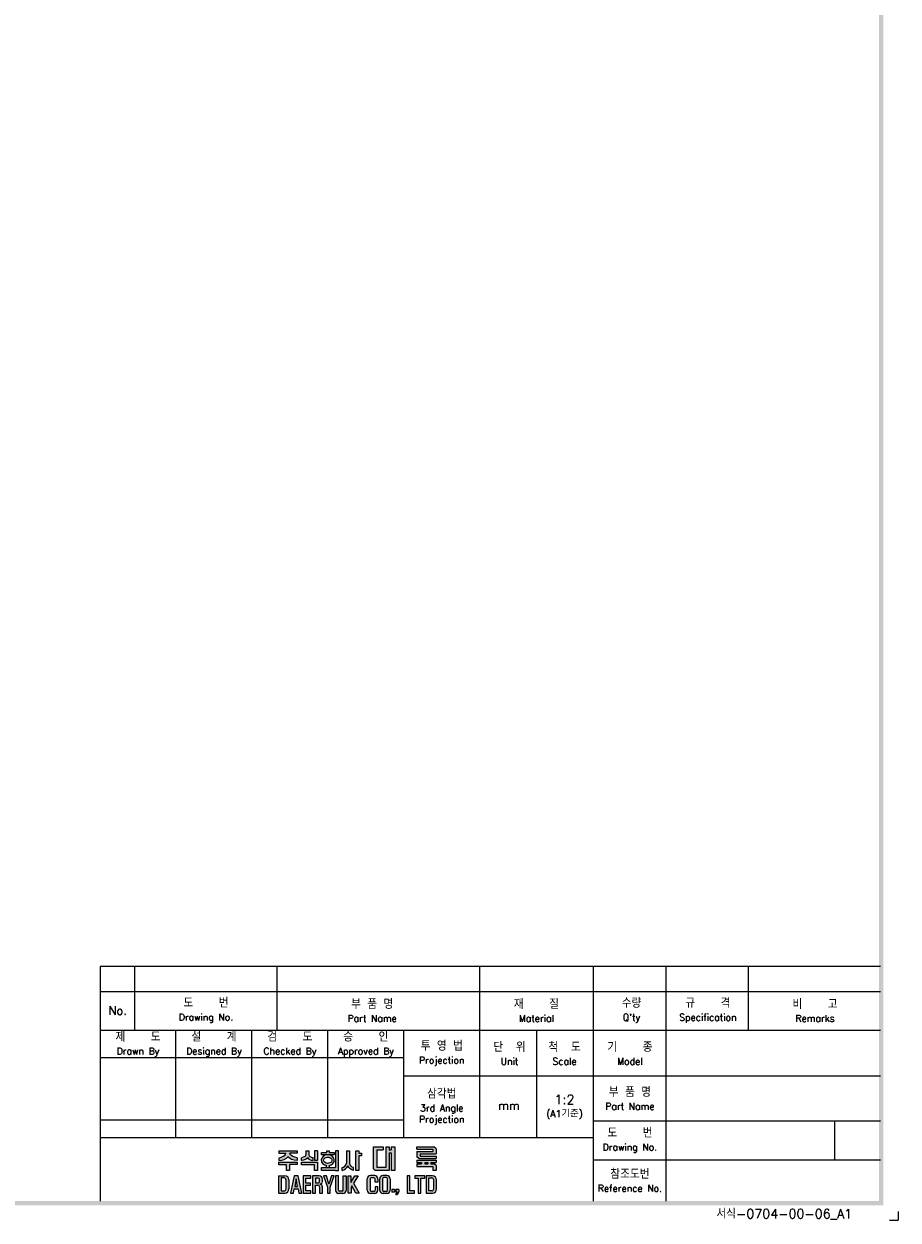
# Model space of a CAD drawing. Extents: x 875 to 2710, y -907 to 1657.
# Tile 14 of 16: x 2117 to 2531, y 495 to 1062. Entities that reach past the tile are written whole.
import ezdxf

# ---------------------------------------------------------------- set-up
doc = ezdxf.new("R2010")
doc.units = 0
doc.header["$LTSCALE"] = 3
doc.header["$MEASUREMENT"] = 0
for name, color, linetype in [('di', 3, 'CONTINUOUS'), ('dimtaxt', 3, 'CONTINUOUS'), ('dwg', 7, 'CONTINUOUS')]:
    doc.layers.add(name, color=color, linetype=linetype)
doc.styles.get("Standard").update_dxf_attribs({"font": 'romans.shx', "height": 4, "bigfont": 'ghs.shx'})

# ---------------------------------------------------------------- blocks, each defined once
blk = doc.blocks.new('도면서식 A1')
at = {"layer": 'di', "insert": (780.92, -2.61), "char_height": 2.2, "width": 38.8706, "attachment_point": 4}
blk.add_mtext('서식-0704-00-06_A1', dxfattribs=at)
blk = doc.blocks.new('대륙')
at = {"layer": 'dimtaxt'}
h = blk.add_hatch(color=256, dxfattribs=at)
edge = h.paths.add_edge_path()
edge.add_line((51.99, 12.18), (47.65, 12.18))
edge.add_line((47.65, 12.18), (47.65, 11.59))
edge.add_line((47.65, 11.59), (49.36, 11.59))
edge.add_ellipse((47.48, 11.55), major_axis=(1.89, 0.39), ratio=0.576936, start_angle=268.0794, end_angle=342.4305, ccw=False)
edge.add_line((47.64, 10.44), (47.64, 9.87))
edge.add_ellipse((47.59, 11.36), major_axis=(2.46, 0), ratio=0.608939, start_angle=-88.7913, end_angle=-24.3158)
edge.add_ellipse((52.06, 11.36), major_axis=(-2.46, 0), ratio=0.608939, start_angle=384.3158, end_angle=448.3061)
edge.add_line((51.99, 9.87), (51.99, 10.51))
edge.add_ellipse((52.11, 11.62), major_axis=(-1.91, 0.31), ratio=0.577613, start_angle=17.5125, end_angle=91.8636, ccw=False)
edge.add_line((50.24, 11.59), (51.99, 11.59))
edge.add_line((51.99, 11.59), (51.99, 12.18))
h.paths.add_polyline_path([(52, 9.48), (47.64, 9.48), (47.64, 8.87), (49.46, 8.87), (49.46, 7.49), (50.19, 7.49), (50.19, 8.88), (52, 8.88)])
edge = h.paths.add_edge_path()
edge.add_arc((55.25, 11.18), 0.45, 180, 220.7047, ccw=False)
edge.add_line((54.8, 11.18), (54.8, 12.18))
edge.add_line((54.8, 12.18), (54.06, 12.18))
edge.add_line((54.06, 12.18), (54.06, 11.18))
edge.add_arc((53.61, 11.18), 0.45, 319.2953, 360, ccw=False)
edge.add_spline(control_points=[(53.95, 10.89), (53.94, 10.88), (53.93, 10.87), (53.83, 10.76), (53.7, 10.68), (53.03, 10.51)], knot_values=[3.761053, 3.761053, 3.761053, 3.761053, 3.807132, 3.807132, 4.298097, 4.298097, 4.298097, 4.298097], degree=3, periodic=0)
edge.add_line((53.03, 10.51), (53.03, 9.85))
edge.add_spline(control_points=[(53.03, 9.85), (53.05, 9.85), (53.06, 9.85), (53.74, 9.96), (53.94, 10.08), (54.15, 10.22), (54.2, 10.3), (54.43, 10.6)], knot_values=[3.495949, 3.495949, 3.495949, 3.495949, 3.524444, 3.524444, 4.06832, 4.06832, 4.379503, 4.379503, 4.379503, 4.379503], degree=3, periodic=0)
edge.add_spline(control_points=[(54.43, 10.6), (54.65, 10.3), (54.71, 10.22), (54.92, 10.08), (55.12, 9.96), (55.75, 9.88), (55.78, 9.87), (55.8, 9.86)], knot_values=[3.495949, 3.495949, 3.495949, 3.495949, 3.807132, 3.807132, 4.351008, 4.351008, 4.402945, 4.402945, 4.402945, 4.402945], degree=3, periodic=0)
edge.add_line((55.8, 9.86), (55.8, 10.59))
edge.add_spline(control_points=[(55.8, 10.59), (55.78, 10.59), (55.76, 10.6), (55.19, 10.66), (55.03, 10.75), (54.92, 10.87), (54.91, 10.88), (54.91, 10.89)], knot_values=[3.761053, 3.761053, 3.761053, 3.761053, 3.81299, 3.81299, 4.356866, 4.356866, 4.402945, 4.402945, 4.402945, 4.402945], degree=3, periodic=0)
h.paths.add_polyline_path([(56.82, 9.48), (53.03, 9.48), (53.03, 8.87), (56.1, 8.87), (56.1, 7.49), (56.82, 7.49)])
h.paths.add_polyline_path([(56.82, 12.19), (56.1, 12.19), (56.1, 9.87), (56.82, 9.87)])
h.paths.add_polyline_path([(60.76, 11.76), (59.58, 11.76), (59.58, 12.19), (59.05, 12.19), (59.05, 11.76), (57.74, 11.76), (57.74, 11.21), (60.76, 11.21)])
edge = h.paths.add_edge_path()
edge.add_ellipse((59.26, 9.92), major_axis=(-1.56, 0), ratio=0.830145, start_angle=101.7462, end_angle=265.4383)
edge.add_line((59.38, 11.21), (59.13, 11.21))
edge.add_ellipse((59.26, 9.92), major_axis=(1.56, 0), ratio=0.830145, start_angle=94.5617, end_angle=259.6787)
edge.add_line((58.98, 8.65), (58.98, 8.2))
edge.add_line((58.98, 8.2), (59.58, 8.2))
edge.add_line((59.58, 8.2), (59.58, 8.65))
edge = h.paths.add_edge_path(flags=16)
edge.add_spline(control_points=[(60.26, 9.92), (60.26, 10.03), (60.22, 10.15), (60.06, 10.37), (59.93, 10.48), (59.59, 10.63), (59.39, 10.66), (58.99, 10.64), (58.8, 10.59), (58.5, 10.41), (58.39, 10.3), (58.27, 10.07), (58.25, 9.96), (58.28, 9.73), (58.34, 9.62), (58.54, 9.4), (58.69, 9.3), (59.06, 9.19), (59.26, 9.17), (59.65, 9.23), (59.83, 9.31), (60.09, 9.5), (60.18, 9.62), (60.25, 9.8), (60.26, 9.86), (60.26, 9.92)], knot_values=[0, 0, 0, 0, 0.543876, 0.543876, 1.087752, 1.087752, 1.631628, 1.631628, 2.175504, 2.175504, 2.71938, 2.71938, 3.263256, 3.263256, 3.807132, 3.807132, 4.351008, 4.351008, 4.894884, 4.894884, 5.43876, 5.43876, 5.982636, 5.982636, 6.283185, 6.283185, 6.283185, 6.283185], degree=3, periodic=0)
for points in [[(61.83, 12.19), (61.11, 12.19), (61.11, 8.2), (57.74, 8.2), (57.74, 7.47), (61.11, 7.47), (61.83, 7.47)], [(70.89, 12.38), (72.38, 12.38), (72.38, 13.12), (70.01, 13.12), (70.01, 8), (70.53, 7.49), (73.84, 7.49), (73.84, 11.66), (74.29, 11.66), (74.29, 7.49), (75.14, 7.49), (75.14, 13.12), (74.29, 13.12), (74.29, 12.42), (73.84, 12.42), (73.84, 13.12), (73.01, 13.12), (73.01, 8.23), (70.89, 8.23)]]:
    blk.add_hatch(color=256, dxfattribs=at).paths.add_polyline_path(points)
h = blk.add_hatch(color=256, dxfattribs=at)
edge = h.paths.add_edge_path()
edge.add_line((64.41, 12.18), (63.7, 12.18))
edge.add_line((63.7, 12.18), (63.7, 9.23))
edge.add_ellipse((62.86, 9.12), major_axis=(0.66, 0.841), ratio=0.672815, start_angle=218.7862, end_angle=304.0863, ccw=False)
edge.add_line((62.7, 8.19), (62.7, 7.51))
edge.add_ellipse((63.11, 8.54), major_axis=(0.964, 0.919), ratio=0.540942, start_angle=220.7961, end_angle=301.7505)
edge.add_ellipse((64.93, 8.53), major_axis=(-0.866, 0.919), ratio=0.569913, start_angle=58.7442, end_angle=145.288)
edge.add_line((65.35, 7.49), (65.35, 8.17))
edge.add_ellipse((65.18, 9.26), major_axis=(-0.67, 1.07), ratio=0.576723, start_angle=74.3826, end_angle=142.9847, ccw=False)
edge.add_line((64.41, 9.18), (64.41, 12.18))
h.paths.add_polyline_path([(66.65, 10.99), (67.26, 10.99), (67.26, 11.63), (66.64, 11.63), (66.64, 12.18), (65.92, 12.18), (65.92, 7.49), (66.65, 7.49)])
h = blk.add_hatch(color=256, dxfattribs=at)
h.paths.add_polyline_path([(84.17, 12.56), (84.17, 11.99), (80.38, 11.99), (80.38, 10.74), (80.81, 10.32), (84.92, 10.32), (84.92, 10.92), (81.19, 10.92), (81.19, 11.44), (84.92, 11.44), (84.92, 12.6), (84.39, 13.12), (80.36, 13.12), (80.36, 12.56)])
h.paths.add_polyline_path([(83.7, 9.41), (84.92, 9.41), (84.92, 9.97), (80.36, 9.97), (80.36, 9.41), (81.48, 9.41), (81.48, 9.04), (80.35, 9.04), (80.35, 8.42), (84.18, 8.42), (84.18, 7.49), (84.92, 7.49), (84.92, 8.64), (84.52, 9.04), (83.7, 9.04)])
h.paths.add_polyline_path([(83, 9.41), (82.23, 9.41), (82.23, 9.04), (83, 9.04)], flags=17)
h = blk.add_hatch(color=256, dxfattribs=at)
h.paths.add_polyline_path([(47.58, 6.25), (47.58, 2.12), (49.06, 2.12, 0.414214), (50.06, 3.12), (50.06, 5.25, 0.414214), (49.06, 6.25)])
h.paths.add_polyline_path([(48.9, 5.73, -0.414214), (49.4, 5.23), (49.4, 3.16, -0.414214), (48.9, 2.66), (48.23, 2.66), (48.23, 5.73)], flags=16)
h.paths.add_polyline_path([(50.42, 2.11), (51.1, 2.11), (51.31, 3.17), (52.21, 3.17), (52.42, 2.11), (53.1, 2.11), (52.25, 6.23), (51.27, 6.23)])
h.paths.add_polyline_path([(51.77, 5.49), (52.09, 3.74), (51.43, 3.74)], flags=16)
h.paths.add_polyline_path([(53.4, 2.11), (55.25, 2.11), (55.25, 2.66), (54.07, 2.66), (54.07, 3.99), (55.15, 3.99), (55.15, 4.52), (54.06, 4.52), (54.06, 5.7), (55.21, 5.7), (55.21, 6.25), (53.4, 6.25)])
h.paths.add_polyline_path([(55.67, 2.12), (56.33, 2.12), (56.33, 4.05), (56.93, 4.05, -0.414214), (57.33, 3.65), (57.33, 2.12), (58.02, 2.12), (58.02, 3.65, 0.276846), (57.45, 4.24, 0.25864), (58.02, 4.77), (58.02, 5.43, 0.414214), (57.22, 6.23), (55.67, 6.23)])
h.paths.add_polyline_path([(56.33, 5.71), (57.04, 5.71, -0.414214), (57.34, 5.41), (57.34, 4.86, -0.414214), (57.04, 4.56), (56.33, 4.56)], flags=16)
h.paths.add_polyline_path([(59.2, 3.57), (59.2, 2.11), (59.85, 2.11), (59.85, 3.58), (60.8, 6.24), (60.13, 6.24), (59.53, 4.27), (58.97, 6.24), (58.28, 6.24)])
h.paths.add_polyline_path([(61.13, 2.78, 0.414214), (61.88, 2.03), (62.85, 2.03, 0.414214), (63.6, 2.78), (63.6, 6.24), (62.93, 6.24), (62.93, 2.84, -0.414214), (62.68, 2.59), (62.07, 2.59, -0.414214), (61.82, 2.84), (61.82, 6.24), (61.13, 6.24)])
h.paths.add_polyline_path([(64.11, 2.12), (64.77, 2.12), (64.77, 3.42), (64.98, 3.87), (65.9, 2.12), (66.68, 2.12), (65.38, 4.46), (66.48, 6.23), (65.69, 6.23), (64.76, 4.66), (64.76, 6.23), (64.11, 6.23)])
h.paths.add_polyline_path([(68.62, 2.84, 0.414214), (69.42, 2.04), (70.32, 2.04, 0.414214), (71.12, 2.84), (71.12, 3.62), (70.47, 3.62), (70.47, 2.85, -0.414214), (70.17, 2.55), (69.58, 2.55, -0.414214), (69.28, 2.85), (69.28, 5.49, -0.414214), (69.58, 5.79), (70.16, 5.79, -0.414214), (70.46, 5.49), (70.46, 4.76), (71.12, 4.76), (71.12, 5.52, 0.414214), (70.32, 6.32), (69.42, 6.32, 0.414214), (68.62, 5.52)])
h.paths.add_polyline_path([(71.57, 2.84, 0.414214), (72.37, 2.04), (73.25, 2.04, 0.414214), (74.05, 2.84), (74.05, 5.52, 0.414214), (73.25, 6.32), (72.37, 6.32, 0.414214), (71.57, 5.52)])
h.paths.add_polyline_path([(72.23, 5.5, -0.414214), (72.53, 5.8), (73.09, 5.8, -0.414214), (73.39, 5.5), (73.39, 2.85, -0.414214), (73.09, 2.55), (72.53, 2.55, -0.414214), (72.23, 2.85)], flags=16)
h.paths.add_polyline_path([(74.42, 2.34), (75.05, 2.34), (75.05, 2.98), (74.42, 2.98)])
h.paths.add_polyline_path([(75.76, 2.34, -0.316213), (75.39, 2.07), (75.39, 1.77, 0.409412), (76.08, 2.47), (76.08, 2.98), (75.39, 2.98), (75.39, 2.34)])
h.paths.add_polyline_path([(78.08, 2.12), (79.79, 2.12), (79.79, 2.67), (78.75, 2.67), (78.75, 6.24), (78.08, 6.24)])
h.paths.add_polyline_path([(80.68, 2.12), (81.35, 2.12), (81.35, 5.7), (82.27, 5.7), (82.27, 6.24), (79.92, 6.24), (79.92, 5.7), (80.68, 5.7)])
h.paths.add_polyline_path([(82.59, 2.13), (84.07, 2.13, 0.414214), (85.07, 3.13), (85.07, 5.24, 0.414214), (84.07, 6.24), (82.59, 6.24)])
h.paths.add_polyline_path([(83.24, 5.73), (83.9, 5.73, -0.414214), (84.4, 5.23), (84.4, 3.15, -0.414214), (83.9, 2.65), (83.24, 2.65)], flags=16)
for p, q in [((47.65, 12.18), (51.99, 12.18)), ((47.65, 12.18), (47.65, 11.59)), ((47.65, 11.59), (49.36, 11.59)), ((51.99, 11.59), (50.24, 11.59)), ((51.99, 12.18), (51.99, 11.59)), ((54.06, 12.18), (54.8, 12.18)), ((54.06, 12.18), (54.06, 11.18)), ((54.8, 12.18), (54.8, 11.18)), ((56.82, 12.19), (56.1, 12.19)), ((56.1, 12.19), (56.1, 9.87)), ((56.82, 12.19), (56.82, 9.87)), ((57.74, 11.76), (59.05, 11.76)), ((57.74, 11.21), (57.74, 11.76)), ((59.05, 11.76), (59.05, 12.19)), ((59.05, 12.19), (59.58, 12.19)), ((59.58, 12.19), (59.58, 11.76)), ((59.58, 11.76), (60.76, 11.76)), ((60.76, 11.76), (60.76, 11.21)), ((61.11, 12.19), (61.11, 8.2)), ((61.83, 12.19), (61.11, 12.19)), ((61.83, 7.47), (61.83, 12.19)), ((63.7, 12.18), (64.41, 12.18)), ((63.7, 12.18), (63.7, 9.23)), ((64.41, 12.18), (64.41, 9.18)), ((65.92, 7.49), (65.92, 12.18)), ((65.92, 12.18), (66.64, 12.18)), ((66.64, 12.18), (66.64, 11.63)), ((66.64, 11.63), (67.26, 11.63)), ((67.26, 11.63), (67.26, 10.99)), ((70.01, 13.12), (70.01, 8)), ((70.01, 13.12), (72.38, 13.12)), ((70.89, 12.38), (70.89, 8.23)), ((70.89, 12.38), (72.38, 12.38)), ((72.38, 13.12), (72.38, 12.38)), ((73.01, 13.12), (73.01, 8.23)), ((73.01, 13.12), (73.84, 13.12)), ((73.84, 13.12), (73.84, 12.42)), ((73.84, 12.42), (74.29, 12.42)), ((73.84, 11.66), (73.84, 7.49)), ((73.84, 11.66), (74.29, 11.66)), ((74.29, 13.12), (75.14, 13.12)), ((74.29, 13.12), (74.29, 12.42)), ((74.29, 11.66), (74.29, 7.49)), ((75.14, 13.12), (75.14, 7.49)), ((80.36, 13.12), (84.39, 13.12)), ((80.36, 12.56), (80.36, 13.12)), ((80.36, 12.56), (84.17, 12.56)), ((80.38, 11.99), (84.17, 11.99)), ((80.38, 11.99), (80.38, 10.74)), ((81.19, 11.44), (84.92, 11.44)), ((81.19, 11.44), (81.19, 10.92)), ((84.17, 12.56), (84.17, 11.99)), ((84.92, 12.6), (84.39, 13.12)), ((84.92, 12.6), (84.92, 11.44)), ((47.64, 10.44), (47.64, 9.87)), ((47.64, 9.48), (52, 9.48)), ((47.64, 8.87), (47.64, 9.48)), ((49.46, 8.87), (47.64, 8.87)), ((49.46, 7.49), (49.46, 8.87)), ((50.19, 8.88), (50.19, 7.49)), ((52, 8.88), (50.19, 8.88)), ((51.99, 10.51), (51.99, 9.87)), ((52, 9.48), (52, 8.88)), ((53.03, 9.85), (53.03, 10.51)), ((53.03, 9.48), (56.82, 9.48)), ((53.03, 8.87), (53.03, 9.48)), ((56.1, 8.87), (53.03, 8.87)), ((55.8, 9.86), (55.8, 10.59)), ((56.82, 9.87), (56.1, 9.87)), ((56.1, 7.49), (56.1, 8.87)), ((56.82, 9.48), (56.82, 7.49)), ((60.76, 11.21), (57.74, 11.21)), ((58.98, 8.2), (58.98, 8.65)), ((59.58, 8.65), (59.58, 8.2)), ((66.65, 10.99), (66.65, 7.49)), ((67.26, 10.99), (66.65, 10.99)), ((80.35, 9.04), (81.48, 9.04)), ((80.35, 9.04), (80.35, 8.42)), ((80.36, 9.97), (84.92, 9.97)), ((80.36, 9.97), (80.36, 9.41)), ((80.36, 9.41), (81.48, 9.41)), ((80.81, 10.32), (80.38, 10.74)), ((80.81, 10.32), (84.92, 10.32)), ((81.19, 10.92), (84.92, 10.92)), ((81.48, 9.41), (81.48, 9.04)), ((82.23, 9.41), (83, 9.41)), ((82.23, 9.41), (82.23, 9.04)), ((82.23, 9.04), (83, 9.04)), ((83, 9.41), (83, 9.04)), ((83.7, 9.41), (84.92, 9.41)), ((83.7, 9.41), (83.7, 9.04)), ((83.7, 9.04), (84.52, 9.04)), ((84.92, 8.64), (84.52, 9.04)), ((84.92, 10.92), (84.92, 10.32)), ((84.92, 9.97), (84.92, 9.41)), ((84.92, 8.64), (84.92, 7.49)), ((47.58, 6.25), (47.58, 2.12)), ((47.58, 6.25), (49.06, 6.25)), ((48.23, 5.73), (48.23, 2.66)), ((48.9, 5.73), (48.23, 5.73)), ((50.19, 7.49), (49.46, 7.49)), ((51.27, 6.23), (50.42, 2.11)), ((52.25, 6.23), (51.27, 6.23)), ((53.1, 2.11), (52.25, 6.23)), ((55.21, 6.25), (53.4, 6.25)), ((53.4, 6.25), (53.4, 2.11)), ((54.06, 5.7), (55.21, 5.7)), ((54.06, 4.52), (54.06, 5.7)), ((55.21, 5.7), (55.21, 6.25)), ((55.67, 6.23), (55.67, 2.12)), ((57.22, 6.23), (55.67, 6.23)), ((56.82, 7.49), (56.1, 7.49)), ((56.33, 5.71), (56.33, 4.56)), ((57.04, 5.71), (56.33, 5.71)), ((57.74, 8.2), (61.11, 8.2)), ((57.74, 7.47), (57.74, 8.2)), ((61.11, 7.47), (57.74, 7.47)), ((58.97, 6.24), (58.28, 6.24)), ((58.28, 6.24), (59.2, 3.57)), ((59.53, 4.27), (58.97, 6.24)), ((60.13, 6.24), (59.53, 4.27)), ((59.85, 3.58), (60.8, 6.24)), ((60.8, 6.24), (60.13, 6.24)), ((61.11, 7.47), (61.83, 7.47)), ((61.13, 6.24), (61.13, 2.78)), ((61.82, 6.24), (61.13, 6.24)), ((61.82, 2.84), (61.82, 6.24)), ((62.7, 7.51), (62.7, 8.19)), ((62.93, 2.84), (62.93, 6.24)), ((62.93, 6.24), (63.6, 6.24)), ((63.6, 6.24), (63.6, 2.78)), ((64.11, 2.12), (64.11, 6.23)), ((64.11, 6.23), (64.76, 6.23)), ((64.76, 4.66), (65.69, 6.23)), ((64.76, 6.23), (64.76, 4.66)), ((65.35, 7.49), (65.35, 8.17)), ((66.48, 6.23), (65.38, 4.46)), ((65.69, 6.23), (66.48, 6.23)), ((66.65, 7.49), (65.92, 7.49)), ((70.32, 6.32), (69.42, 6.32)), ((70.16, 5.79), (69.58, 5.79)), ((70.53, 7.49), (70.01, 8)), ((73.84, 7.49), (70.53, 7.49)), ((73.01, 8.23), (70.89, 8.23)), ((73.25, 6.32), (72.37, 6.32)), ((73.09, 5.8), (72.53, 5.8)), ((75.14, 7.49), (74.29, 7.49)), ((78.08, 6.24), (78.08, 2.12)), ((78.75, 6.24), (78.08, 6.24)), ((78.75, 2.67), (78.75, 6.24)), ((82.27, 6.24), (79.92, 6.24)), ((79.92, 6.24), (79.92, 5.7)), ((79.92, 5.7), (80.68, 5.7)), ((80.35, 8.42), (84.18, 8.42)), ((80.68, 5.7), (80.68, 2.12)), ((81.35, 2.12), (81.35, 5.7)), ((81.35, 5.7), (82.27, 5.7)), ((82.27, 5.7), (82.27, 6.24)), ((82.59, 6.24), (82.59, 2.13)), ((84.07, 6.24), (82.59, 6.24)), ((83.24, 2.65), (83.24, 5.73)), ((83.24, 5.73), (83.9, 5.73)), ((84.18, 8.42), (84.18, 7.49)), ((84.92, 7.49), (84.18, 7.49)), ((49.4, 3.16), (49.4, 5.23)), ((50.06, 5.25), (50.06, 3.12)), ((51.1, 2.11), (51.31, 3.17)), ((51.31, 3.17), (52.21, 3.17)), ((51.77, 5.49), (51.43, 3.74)), ((51.43, 3.74), (52.09, 3.74)), ((52.09, 3.74), (51.77, 5.49)), ((52.21, 3.17), (52.42, 2.11)), ((55.15, 4.52), (54.06, 4.52)), ((54.07, 3.99), (55.15, 3.99)), ((54.07, 2.66), (54.07, 3.99)), ((55.15, 3.99), (55.15, 4.52)), ((56.33, 4.56), (57.04, 4.56)), ((56.33, 2.12), (56.33, 4.05)), ((56.33, 4.05), (56.93, 4.05)), ((57.33, 3.65), (57.33, 2.12)), ((57.34, 4.86), (57.34, 5.41)), ((58.02, 4.77), (58.02, 5.43)), ((58.02, 2.12), (58.02, 3.65)), ((59.2, 3.57), (59.2, 2.11)), ((59.85, 2.11), (59.85, 3.58)), ((64.98, 3.87), (64.77, 3.42)), ((64.77, 3.42), (64.77, 2.12)), ((65.9, 2.12), (64.98, 3.87)), ((65.38, 4.46), (66.68, 2.12)), ((68.62, 2.84), (68.62, 5.52)), ((69.28, 5.49), (69.28, 2.85)), ((70.46, 4.76), (70.46, 5.49)), ((71.12, 4.76), (70.46, 4.76)), ((70.47, 3.62), (70.47, 2.85)), ((71.12, 3.62), (70.47, 3.62)), ((71.12, 5.52), (71.12, 4.76)), ((71.12, 2.84), (71.12, 3.62)), ((71.57, 2.84), (71.57, 5.52)), ((72.23, 5.5), (72.23, 2.85)), ((73.39, 2.85), (73.39, 5.5)), ((74.05, 5.52), (74.05, 2.84)), ((74.42, 2.98), (74.42, 2.34)), ((75.05, 2.98), (74.42, 2.98)), ((75.05, 2.98), (75.05, 2.34)), ((75.39, 2.98), (75.39, 2.34)), ((76.08, 2.98), (75.39, 2.98)), ((76.08, 2.98), (76.08, 2.47)), ((84.4, 3.15), (84.4, 5.23)), ((85.07, 3.13), (85.07, 5.24)), ((47.58, 2.12), (49.06, 2.12)), ((48.23, 2.66), (48.9, 2.66)), ((50.42, 2.11), (51.1, 2.11)), ((52.42, 2.11), (53.1, 2.11)), ((53.4, 2.11), (55.25, 2.11)), ((55.25, 2.66), (54.07, 2.66)), ((55.25, 2.11), (55.25, 2.66)), ((55.67, 2.12), (56.33, 2.12)), ((57.33, 2.12), (58.02, 2.12)), ((59.2, 2.11), (59.85, 2.11)), ((62.85, 2.03), (61.88, 2.03)), ((62.68, 2.59), (62.07, 2.59)), ((64.77, 2.12), (64.11, 2.12)), ((66.68, 2.12), (65.9, 2.12)), ((70.32, 2.04), (69.42, 2.04)), ((70.17, 2.55), (69.58, 2.55)), ((73.25, 2.04), (72.37, 2.04)), ((73.09, 2.55), (72.53, 2.55)), ((75.05, 2.34), (74.42, 2.34)), ((75.76, 2.34), (75.39, 2.34)), ((75.39, 2.07), (75.39, 1.77)), ((78.08, 2.12), (79.79, 2.12)), ((79.79, 2.67), (78.75, 2.67)), ((79.79, 2.12), (79.79, 2.67)), ((80.68, 2.12), (81.35, 2.12)), ((82.59, 2.13), (84.07, 2.13)), ((83.9, 2.65), (83.24, 2.65))]:
    blk.add_line(p, q, dxfattribs=at)
for centre, radius, start, end in [((53.61, 11.18), 0.45, 319.2953, 360), ((55.25, 11.18), 0.45, 180, 220.7047), ((48.9, 5.23), 0.5, 0, 90), ((49.06, 5.25), 1, 0, 90), ((57.04, 5.41), 0.3, 0, 90), ((57.22, 5.43), 0.8, 0, 90), ((69.42, 5.52), 0.8, 90, 180), ((69.58, 5.49), 0.3, 90, 180), ((70.16, 5.49), 0.3, 0, 90), ((70.32, 5.52), 0.8, 0, 90), ((72.37, 5.52), 0.8, 90, 180), ((72.53, 5.5), 0.3, 90, 180), ((73.09, 5.5), 0.3, 0, 90), ((73.25, 5.52), 0.8, 0, 90), ((83.9, 5.23), 0.5, 0, 90), ((84.07, 5.24), 1, 0, 90), ((48.9, 3.16), 0.5, 270, 0), ((49.06, 3.12), 1, 270, 0), ((57.22, 4.85), 0.8, 270, 270), ((56.93, 3.65), 0.4, 0, 90), ((57.04, 4.86), 0.3, 270, 0), ((57.26, 5.02), 0.8, 283.6828, 341.6876), ((57.24, 3.47), 0.8, 12.921, 74.819), ((62.07, 2.84), 0.25, 180, 270), ((62.68, 2.84), 0.25, 270, 0), ((69.42, 2.84), 0.8, 180, 270), ((69.58, 2.85), 0.3, 180, 270), ((70.17, 2.85), 0.3, 270, 0), ((70.32, 2.84), 0.8, 270, 0), ((72.37, 2.84), 0.8, 180, 270), ((72.53, 2.85), 0.3, 180, 270), ((73.09, 2.85), 0.3, 270, 0), ((73.25, 2.84), 0.8, 270, 0), ((83.9, 3.15), 0.5, 270, 0), ((84.07, 3.13), 1, 270, 0), ((61.88, 2.78), 0.75, 180, 270), ((62.85, 2.78), 0.75, 270, 0), ((75.38, 2.47), 0.7, 270.9408, 0), ((75.38, 2.47), 0.4, 271.6466, 341.8371)]:
    blk.add_arc(centre, radius, start, end, dxfattribs=at)
for centre, major_axis, ratio, start_param, end_param in [((47.48, 11.55), (1.89, 0.39), 0.576936, 4.678869, 5.97654), ((47.59, 11.36), (-2.46, 0), 0.608939, 1.591893, 2.717202), ((59.26, 9.92), (1.56, 0), 0.830145, 1.650413, 4.532248), ((59.26, 9.92), (-1.56, 0), 0.830145, 1.775806, 4.632772), ((62.86, 9.12), (0.66, 0.841), 0.672815, 3.81854, 5.307307), ((63.11, 8.54), (0.964, 0.919), 0.540942, 3.853619, 5.26654)]:
    blk.add_ellipse(centre, major_axis=major_axis, ratio=ratio, start_param=start_param, end_param=end_param, dxfattribs=at)
at = {"layer": 'dimtaxt', "extrusion": (0, 0, -1)}
for centre, major_axis, ratio, start_param, end_param in [((52.11, 11.62), (-1.91, 0.31), 0.577613, 4.679864, 5.977535), ((52.06, 11.36), (-2.46, 0), 0.608939, -1.541231, -0.42439), ((64.93, 8.53), (-0.866, 0.919), 0.569913, 3.747431, 5.257905), ((65.18, 9.26), (-0.67, 1.07), 0.576723, 3.787632, 4.984965)]:
    blk.add_ellipse(centre, major_axis=major_axis, ratio=ratio, start_param=start_param, end_param=end_param, dxfattribs=at)
at = {"layer": 'dimtaxt'}
for points, knots in [([(53.95, 10.89), (53.94, 10.88), (53.93, 10.87), (53.83, 10.76), (53.7, 10.68), (53.03, 10.51)], [3.7610527, 3.7610527, 3.7610527, 3.7610527, 3.8071317, 3.8071317, 4.2980967, 4.2980967, 4.2980967, 4.2980967]), ([(54.43, 10.6), (54.2, 10.3), (54.15, 10.22), (53.94, 10.08), (53.74, 9.96), (53.06, 9.85), (53.05, 9.85), (53.03, 9.85)], [3.4959493, 3.4959493, 3.4959493, 3.4959493, 3.8071317, 3.8071317, 4.3510077, 4.3510077, 4.3795026, 4.3795026, 4.3795026, 4.3795026]), ([(54.43, 10.6), (54.65, 10.3), (54.71, 10.22), (54.92, 10.08), (55.12, 9.96), (55.75, 9.88), (55.78, 9.87), (55.8, 9.86)], [3.4959493, 3.4959493, 3.4959493, 3.4959493, 3.8071317, 3.8071317, 4.3510077, 4.3510077, 4.4029453, 4.4029453, 4.4029453, 4.4029453]), ([(54.91, 10.89), (54.91, 10.88), (54.92, 10.87), (55.03, 10.75), (55.19, 10.66), (55.76, 10.6), (55.78, 10.59), (55.8, 10.59)], [3.7610527, 3.7610527, 3.7610527, 3.7610527, 3.8071317, 3.8071317, 4.3510077, 4.3510077, 4.4029453, 4.4029453, 4.4029453, 4.4029453]), ([(60.26, 9.92), (60.26, 10.03), (60.22, 10.15), (60.06, 10.37), (59.93, 10.48), (59.59, 10.63), (59.39, 10.66), (58.99, 10.64), (58.8, 10.59), (58.5, 10.41), (58.39, 10.3), (58.27, 10.07), (58.25, 9.96), (58.28, 9.73), (58.34, 9.62), (58.54, 9.4), (58.69, 9.3), (59.06, 9.19), (59.26, 9.17), (59.65, 9.23), (59.83, 9.31), (60.09, 9.5), (60.18, 9.62), (60.25, 9.8), (60.26, 9.86), (60.26, 9.92)], [0, 0, 0, 0, 0.543876, 0.543876, 1.087752, 1.087752, 1.631628, 1.631628, 2.175504, 2.175504, 2.71938, 2.71938, 3.263256, 3.263256, 3.807132, 3.807132, 4.351008, 4.351008, 4.894884, 4.894884, 5.43876, 5.43876, 5.982636, 5.982636, 6.283185, 6.283185, 6.283185, 6.283185])]:
    blk.add_open_spline(points, degree=3, knots=knots, dxfattribs=at)

msp = doc.modelspace()

# ---------------------------------------------------------------- linework, layer by layer
at = {"layer": 'di'}
for p in [(2531.361, 498.839), (2527.361, 494.839)]:
    msp.add_line(p, (2531.361, 494.839), dxfattribs=at)
at = {"layer": 'dimtaxt'}
for p, q in [((2523.032, 615.046), (2153.032, 615.046)), ((2153.032, 615.046), (2153.032, 503.839)), ((2169.477, 585.007), (2169.477, 615.007)), ((2237.032, 585.046), (2237.032, 615.046)), ((2333.032, 585.046), (2333.032, 615.046)), ((2387.032, 585.046), (2387.032, 615.046)), ((2421.415, 585.046), (2421.415, 615.046)), ((2460.497, 585.046), (2460.497, 615.046)), ((2523.032, 603.046), (2153.032, 603.046)), ((2189.032, 533.801), (2189.032, 584.714)), ((2225.032, 533.801), (2225.032, 584.714)), ((2261.032, 533.801), (2261.032, 584.714)), ((2297.032, 533.801), (2297.032, 584.714)), ((2333.032, 533.801), (2333.032, 584.714)), ((2360.032, 533.801), (2360.032, 584.714)), ((2387.032, 503.765), (2387.032, 584.714)), ((2421.415, 503.765), (2421.415, 584.714)), ((2297.032, 571.664), (2153.115, 571.664)), ((2523.032, 562.988), (2297.032, 562.988)), ((2297.032, 542.251), (2153.16, 542.251)), ((2523.032, 541.772), (2387.032, 541.772)), ((2501.415, 523.295), (2501.415, 541.772)), ((2387.032, 533.801), (2153.032, 533.801)), ((2523.032, 523.295), (2387.032, 523.295))]:
    msp.add_line(p, q, dxfattribs=at)
at = {"layer": 'dwg'}
msp.add_line((2523.032, 584.714), (2153.032, 584.714), dxfattribs=at)
for points in [[(2524.361, 1649.839), (2522.361, 1647.839), (2524.361, 501.839), (2522.361, 503.839)], [(2153.361, 585.014), (2153.361, 584.414), (2522.532, 585.014), (2522.532, 584.414)], [(2524.361, 501.839), (2522.361, 503.839), (892.361, 501.839), (894.361, 503.839)]]:
    msp.add_trace(points, dxfattribs=at)

# ---------------------------------------------------------------- block references
at = {"layer": 'di', "xscale": 2, "yscale": 2, "zscale": 2}
msp.add_blockref('대륙', (2142.463, 503.341), dxfattribs=at)
at = {"layer": 'dwg', "xscale": 2, "yscale": 2, "zscale": 2}
msp.add_blockref('도면서식 A1', (883.361, 502.839), dxfattribs=at)

# ---------------------------------------------------------------- texts
at = {"layer": 'di', "attachment_point": 5}
for s, insert, char_height, width in [('No.', (2161.419, 594.113), 4, 16.11621), ('{\\H1.1x;도    번\\P\\H0.72727x;Drawing No.}', (2203.255, 594.113), 4, 67.55507), ('{\\H1.1x;부 품 명\\P\\H0.72727x;Part Name}', (2282.032, 594.046), 4, 90), ('{\\H1.1x;재    질\\P\\H0.72727x;Material}', (2359.875, 594.046), 4, 55.08198), ("{\\H1.1x;수량\\P\\H0.72727x;Q'ty}", (2404.974, 594.046), 4, 18.91802), ('{\\H1.1x;규    격\\P\\H0.72727x;Specification}', (2441.184, 594.046), 4, 54), ('{\\H1.1x;비    고\\P\\H0.72727x;Remarks}', (2491.985, 594.046), 4, 78), ('{\\H1.1x;제    도\\P\\H0.72727x;Drawn By}', (2171.032, 578.039), 4, 36), ('{\\H1.1x;설    계}\\P{\\H0.8x;Designed By}', (2207.032, 578.039), 4, 36), ('{\\H1.1x;검    도\\P\\H0.72727x;Checked By}', (2243.032, 578.039), 4, 36), ('승    인\\P{\\H0.72727x;Approved By}', (2279.032, 578.039), 4.4, 36), ('투 영 법\\P{\\H0.72727x;Projection}', (2315.032, 573.701), 4.4, 36), ('{\\H1.1x;단  위}\\P{\\H0.8x;Unit}', (2347.149, 573.701), 4, 32), ('{\\H1.1x;척  도\\P\\H0.72727x;Scale}', (2373.23, 573.701), 4, 32), ('기    종\\P{\\H0.72727x;Model}', (2404.224, 573.701), 4.4, 34.38248), ('{\\H1.1x;삼각법\\H0.45455x;\\P\\H1.6x;3rd Angle\\PProjection}', (2315.032, 548.395), 4, 36), ('부 품 명\\P{\\H0.72727x;Part Name}', (2404.224, 552.38), 4.4, 34.38248), ('도    번\\P{\\H0.72727x;Drawing No.}', (2404.224, 532.533), 4.4, 34.38248), ('참조도번\\P{\\H0.72727x;Reference No.}', (2404.224, 513.567), 4.4, 34.38248)]:
    msp.add_mtext(s, dxfattribs=dict(at, insert=insert, char_height=char_height, width=width))
at = {"layer": 'dimtaxt'}
msp.add_text('mm', height=4, dxfattribs=at).set_placement((2341.707, 547.114))
at = {"layer": 'dimtaxt', "insert": (2373.23, 548.395), "char_height": 4.4, "width": 32, "attachment_point": 5}
msp.add_mtext('1:2\\P{\\H0.72727x;(A1기준)}', dxfattribs=at)

doc.saveas('drawing.dxf')
